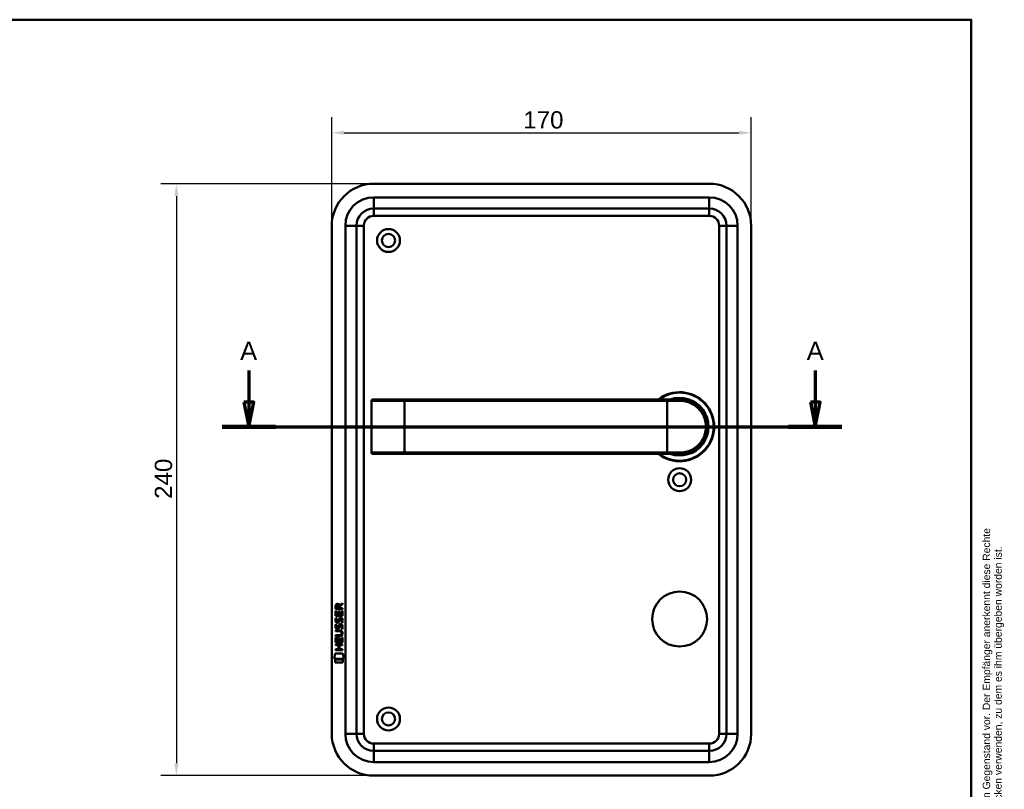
# Model space of a CAD drawing. Header units: millimetres. Extents: x 20 to 833, y 20 to 574.
# Tile 4 of 4: x 434 to 833, y 262 to 574. Entities that reach past the tile are written whole.
import ezdxf
from ezdxf.enums import TextEntityAlignment as Align

# ---------------------------------------------------------------- set-up
doc = ezdxf.new("R2010")
doc.units = ezdxf.units.MM
doc.header["$LTSCALE"] = 2
for name, color, linetype, lineweight in [('Bemaßungen(DIN)', 7, 'Continuous', 25), ('Schnittansichtslinien(DIN)', 7, 'Continuous', 70), ('Sichtbare Kanten(DIN)', 7, 'Continuous', 50), ('Sichtbare tangentiale Kanten(DIN)', 7, 'Continuous', 50), ('Skizziergeometrie(DIN)', 7, 'Continuous', 50), ('Skizzierlinie(DIN)', 7, 'Continuous', 25), ('Symbole(DIN)', 7, 'Continuous', 25)]:
    doc.layers.add(name, color=color, linetype=linetype, lineweight=lineweight)
doc.styles.add('Aktuell-DIN', font='arial.ttf')
doc.styles.add('Aktuell-DINGroßer Text', font='arial.ttf')
doc.styles.add('STANDARD-DIN~0', font='arial.ttf')
doc.styles.add('Textstil10', font='arial.ttf')
doc.styles.add('Textstil41', font='arial.ttf', dxfattribs={"width": 0.8})
doc.styles.add('Textstil83', font='arial.ttf', dxfattribs={"width": 0.8})
doc.dimstyles.new('CAD-LAN', dxfattribs={"dimscale": 2, "dimtxt": 3.5, "dimasz": 2.5, "dimexe": 3.175, "dimexo": 0, "dimgap": 0.8, "dimtad": 1, "dimrnd": 1e-08, "dimtxsty": 'STANDARD-DIN~0', "dimcen": 0.09, "dimdle": 10, "dimclrd": 250, "dimclre": 250, "dimclrt": 250, "dimadec": 0, "dimazin": 2, "dimtfac": 1, "dimtmove": 0, "dimatfit": 3, "dimfxl": 1, "dimtolj": 1, "dimtzin": 0, "dimlwd": 25, "dimlwe": 25, "dimarcsym": 0})

# ---------------------------------------------------------------- blocks, each defined once
blk = doc.blocks.new('Ränder Standardrahmen')
at = {"layer": 'Skizziergeometrie(DIN)', "flags": 128}
blk.add_lwpolyline([(10, 10), (10, 287), (410, 287), (410, 10), (10, 10)], dxfattribs=at)
blk = doc.blocks.new('Schriftfelder Heusser')
at = {"layer": 'Skizziergeometrie(DIN)'}
for p, q in [((101, 229.92), (101, 236.92)), ((101, 236.92), (291, 236.92)), ((111, 229.92), (111, 236.92)), ((123, 229.92), (123, 236.92)), ((232, 229.92), (232, 236.92)), ((256, 229.92), (256, 236.92)), ((291, 236.92), (291, 229.92)), ((101, 191.42), (101, 229.92)), ((101, 229.92), (291, 229.92)), ((111, 229.92), (111, 221.42)), ((123, 229.92), (123, 221.42)), ((232, 229.92), (232, 221.42)), ((256, 229.92), (256, 221.42)), ((291, 229.92), (291, 191.42)), ((101, 221.42), (291, 221.42)), ((150, 221.42), (150, 204.42)), ((198.85, 221.42), (198.85, 204.42)), ((216.35, 221.42), (216.35, 204.42)), ((238.35, 221.42), (238.35, 204.42)), ((278, 221.42), (278, 191.42)), ((278, 208.67), (291, 208.67)), ((101, 204.42), (291, 204.42)), ((142, 204.42), (142, 191.42)), ((236, 204.42), (236, 191.42)), ((278, 200.17), (291, 200.17)), ((291, 191.42), (101, 191.42))]:
    blk.add_line(p, q, dxfattribs=at)
at = {"layer": 'Skizzierlinie(DIN)'}
for p, q in [((113.5, 221.42), (113.5, 204.42)), ((118, 221.42), (118, 204.42)), ((162.35, 221.42), (162.35, 204.42)), ((166.85, 221.42), (166.85, 204.42)), ((113.5, 217.17), (150, 217.17)), ((162.35, 217.17), (278, 217.17)), ((113.5, 212.92), (150, 212.92)), ((162.35, 212.92), (278, 212.92)), ((113.5, 208.67), (150, 208.67)), ((162.35, 208.67), (278, 208.67))]:
    blk.add_line(p, q, dxfattribs=at)
for centre in [(115.75, 219.25), (164.6, 219.25), (115.75, 215.04), (164.6, 215.04), (115.75, 210.79), (164.6, 210.79), (115.75, 206.54), (164.6, 206.54)]:
    blk.add_circle(centre, 1.75, dxfattribs=at)
at = {"layer": 'Symbole(DIN)', "color": 7, "insert": (293.33, 191.7), "char_height": 1.5, "width": 182.3003, "attachment_point": 1, "rotation": 90, "line_spacing_factor": 0.944221, "style": 'Aktuell-DIN'}
blk.add_mtext('\\fArial|b0|i0;\\H1.5000;Die Schlossfabrik Heusser AG ist Eigentümerin dieses Dokumentes und behält sich alle Rechte an diesem und dem dargestellten Gegenstand vor. Der Empfänger anerkennt diese Rechte\\Pund wird das Dokument nicht ohne schriftliche Ermächtigung der Eigentümerin Dritten zugänglich machen oder zu anderen Zwecken verwenden, zu dem es ihm übergeben worden ist.\\P ', dxfattribs=at)
at = {"layer": 'Symbole(DIN)', "color": 179, "true_color": 0x262659, "style": 'Aktuell-DIN'}
for s, insert, char_height, attachment_point in [('Pos.', (106, 227), 2.489, 2), ('Menge', (117, 227), 2.489, 2), ('Benennung', (125.81, 225.38), 2.489, 4), ('B-Nummer', (234.74, 225.62), 2.489, 4), ('Material', (265.02, 225.62), 2.489, 5), ('\\fArial|b0|i0;a', (115.81, 219.53), 2, 5), ('\\fArial|b0|i0;e', (164.54, 219.53), 2, 5), ('\\fArial|b0|i0;Gezeichnet', (200.05, 219.23), 2, 4), ('\\fArial|b0|i0;b', (115.75, 215), 2, 5), ('\\fArial|b0|i0;f', (164.55, 215.06), 2, 5), ('\\fArial|b0|i0;Freigegeben', (199.92, 216), 2, 1), ('\\fArial|b0|i0;c', (115.75, 211.01), 2, 5), ('\\fArial|b0|i0;g', (164.63, 211.05), 2, 5), ('\\fArial|b0|i0;Projekt', (200, 211.98), 2, 1), ('\\fArial|b0|i0;d', (115.76, 206.55), 2, 5), ('\\fArial|b0|i0;h', (164.55, 206.57), 2, 5), ('\\fArial|b0|i0;CAD-Nr.', (200, 207.5), 2, 1), ('\\fArial|b0|i0;\\H2.0000;Massstab', (284.39, 206.37), 2, 5), ('\\fArial|b0|i0;\\H2.0000;Baugruppe', (143.1, 203.73), 2, 1), ('\\fArial|b0|i0;Zeichnungs-Nr.', (237, 203.5), 2, 1), ('\\fArial|b0|i0;\\H2.5000;4853 Murgenthal', (113.33, 192.46), 2.5, 7)]:
    blk.add_mtext(s, dxfattribs=dict(at, insert=insert, char_height=char_height, attachment_point=attachment_point))
at = {"layer": 'Symbole(DIN)', "color": 179, "true_color": 0x262659, "attachment_point": 5, "style": 'Aktuell-DIN'}
for s, insert, char_height, width in [('Änd.', (107.21, 213), 2.489, 12.3494), ('Änd.', (156.12, 212.76), 2.489, 12.3494), ('\\fArial|b0|i0;Änderung', (284.51, 202.33), 2, 12.1143)]:
    blk.add_mtext(s, dxfattribs=dict(at, insert=insert, char_height=char_height, width=width))
at = {"layer": 'Symbole(DIN)', "color": 7, "insert": (143.1, 196.62), "char_height": 4.5, "width": 90.18, "attachment_point": 4, "style": 'Aktuell-DIN'}
blk.add_mtext('\\fArial|b0|i0;\\W0.90;\\H4.5000;Heusser-Muschel Serie 3', dxfattribs=at)
at = {"layer": 'Symbole(DIN)', "color": 179, "true_color": 0x262659, "style": 'Textstil10'}
blk.add_attdef('ERSTELLUNGSDATUM_001', (217.26, 218.29), '', height=2, dxfattribs=at)
at = {"layer": 'Symbole(DIN)', "color": 179, "true_color": 0x262659}
for tag, height, style, p in [('AUTOR', 2.49, 'Aktuell-DIN', (240.03, 219.26)), ('KONTROLLDATUM', 2, 'Textstil10', (217.42, 215.04)), ('KONTROLLIERT_VON', 2, 'Textstil10', (239.98, 215.05))]:
    blk.add_attdef(tag, text='', height=height, dxfattribs=dict(at, style=style)).set_placement(p, align=Align.MIDDLE_LEFT)
at = {"layer": 'Symbole(DIN)', "color": 7, "style": 'Textstil83', "width": 0.8}
blk.add_attdef('Anfänglicher_Ansichtsmaßstab_001', (281.57, 213.34), '', height=2.3, dxfattribs=at)
at = {"layer": 'Symbole(DIN)', "color": 179, "true_color": 0x262659, "style": 'Textstil10'}
blk.add_attdef('PROJEKT', text='', height=2, dxfattribs=at).set_placement((217.77, 209.72), align=Align.BOTTOM_LEFT)
at = {"layer": 'Symbole(DIN)', "color": 7, "style": 'Textstil41', "width": 0.8}
blk.add_attdef('STATUS', text='', height=5, dxfattribs=at).set_placement((284.53, 195.86), align=Align.MIDDLE_CENTER)
blk = doc.blocks.new('*D22')
at = {"layer": 'Bemaßungen(DIN)', "color": 250, "linetype": 'Continuous', "lineweight": 25, "true_color": 0x3f3f3f, "transparency": 16777216}
for p, q in [((560.81, 490.46), (560.81, 534.48)), ((730.81, 490.46), (730.81, 534.48)), ((565.81, 528.13), (725.81, 528.13))]:
    blk.add_line(p, q, dxfattribs=at)
at = {"layer": 'Bemaßungen(DIN)', "color": 250, "linetype": 'Continuous', "true_color": 0x3f3f3f, "transparency": 16777216}
for points in [[(565.81, 528.96), (565.81, 527.3), (560.81, 528.13)], [(725.81, 528.96), (725.81, 527.3), (730.81, 528.13)]]:
    blk.add_solid(points, dxfattribs=at)
at = {"layer": 'Defpoints', "color": 0, "linetype": 'Continuous', "transparency": 16777216}
for p in [(730.81, 528.13), (560.81, 490.46), (730.81, 490.46)]:
    blk.add_point(p, dxfattribs=at)
at = {"layer": 'Bemaßungen(DIN)', "color": 250, "linetype": 'Continuous', "lineweight": 25, "true_color": 0x3f3f3f, "transparency": 16777216, "insert": (638.42, 536.88), "char_height": 7, "attachment_point": 1, "style": 'STANDARD-DIN~0'}
blk.add_mtext('\\A1;170', dxfattribs=at)
blk = doc.blocks.new('*D23')
at = {"layer": 'Bemaßungen(DIN)', "color": 250, "linetype": 'Continuous', "lineweight": 25, "true_color": 0x3f3f3f, "transparency": 16777216}
for p, q in [((577.81, 507.46), (491.46, 507.46)), ((497.81, 502.46), (497.81, 272.46)), ((577.81, 267.46), (491.46, 267.46))]:
    blk.add_line(p, q, dxfattribs=at)
at = {"layer": 'Bemaßungen(DIN)', "color": 250, "linetype": 'Continuous', "true_color": 0x3f3f3f, "transparency": 16777216}
for points in [[(496.98, 502.46), (498.65, 502.46), (497.81, 507.46)], [(496.98, 272.46), (498.65, 272.46), (497.81, 267.46)]]:
    blk.add_solid(points, dxfattribs=at)
at = {"layer": 'Defpoints', "color": 0, "linetype": 'Continuous', "transparency": 16777216}
for p in [(577.81, 507.46), (497.81, 267.46), (577.81, 267.46)]:
    blk.add_point(p, dxfattribs=at)
at = {"layer": 'Bemaßungen(DIN)', "color": 250, "linetype": 'Continuous', "lineweight": 25, "true_color": 0x3f3f3f, "transparency": 16777216, "insert": (489.06, 379.68), "char_height": 7, "attachment_point": 1, "rotation": 90, "style": 'STANDARD-DIN~0'}
blk.add_mtext('\\A1;240', dxfattribs=at)
blk = doc.blocks.new('2DTransSchnitt0')
at = {"layer": 'Schnittansichtslinien(DIN)', "linetype": 'Continuous'}
for p, q in [((263.58, 215.85), (263.58, 209.48)), ((378.4, 215.85), (378.4, 209.48)), ((262.58, 209.48), (263.58, 204.48)), ((264.58, 209.48), (262.58, 209.48)), ((263.58, 209.48), (263.58, 204.48)), ((263.58, 204.48), (264.58, 209.48)), ((377.4, 209.48), (378.4, 204.48)), ((379.4, 209.48), (377.4, 209.48)), ((378.4, 209.48), (378.4, 204.48)), ((378.4, 204.48), (379.4, 209.48)), ((258.18, 204.48), (383.81, 204.48))]:
    blk.add_line(p, q, dxfattribs=at)
at = {"layer": 'Schnittansichtslinien(DIN)', "linetype": 'Continuous', "lineweight": 140}
for p, q in [((258.18, 204.48), (268.98, 204.48)), ((373, 204.48), (383.81, 204.48))]:
    blk.add_line(p, q, dxfattribs=at)
at = {"layer": 'Schnittansichtslinien(DIN)', "linetype": 'Continuous', "flags": 128}
for points in [[(262.58, 209.48), (263.58, 204.48), (264.58, 209.48), (262.58, 209.48)], [(377.4, 209.48), (378.4, 204.48), (379.4, 209.48), (377.4, 209.48)]]:
    blk.add_lwpolyline(points, dxfattribs=at)
at = {"layer": 'Schnittansichtslinien(DIN)'}
for points in [[(262.58, 209.48), (263.58, 204.48), (264.58, 209.48), (262.58, 209.48)], [(377.4, 209.48), (378.4, 204.48), (379.4, 209.48), (377.4, 209.48)]]:
    blk.add_solid(points, dxfattribs=at)
at = {"layer": 'Schnittansichtslinien(DIN)', "char_height": 3.73, "attachment_point": 7, "style": 'Aktuell-DINGroßer Text'}
for insert in [(261.82, 217.98), (376.65, 217.98)]:
    blk.add_mtext('A', dxfattribs=dict(at, insert=insert))

msp = doc.modelspace()

# ---------------------------------------------------------------- linework, layer by layer
at = {"layer": 'Sichtbare Kanten(DIN)'}
for p, q in [((713.8121, 507.4609), (577.8121, 507.4609)), ((577.8121, 497.4609), (713.8121, 497.4609)), ((560.8121, 490.4609), (560.8121, 284.4609)), ((570.8121, 284.4609), (570.8121, 490.4609)), ((720.8121, 490.4609), (720.8121, 284.4609)), ((730.8121, 284.4609), (730.8121, 490.4609)), ((576.9185, 419.4609), (576.9185, 398.4609)), ((577.4185, 419.9609), (577.4379, 419.9609)), ((590.3121, 419.9609), (577.4379, 419.9609)), ((696.8121, 419.9609), (590.3121, 419.9609)), ((696.8121, 419.9609), (701.8121, 419.9609)), ((577.4379, 397.9609), (577.4185, 397.9609)), ((577.4379, 397.9609), (590.3121, 397.9609)), ((590.3121, 397.9609), (696.8121, 397.9609)), ((701.8121, 397.9609), (696.8121, 397.9609)), ((702.4288, 397.9782), (702.4288, 397.9784)), ((562.3267, 334.9475), (562.3289, 336.2609)), ((562.6772, 336.217), (562.6765, 335.3287)), ((562.6765, 335.3287), (563.6941, 335.3279)), ((563.6941, 335.3279), (563.6949, 336.2162)), ((563.9917, 336.577), (565.187, 337.3671)), ((564.0445, 336.1781), (564.0438, 335.3277)), ((564.0438, 335.3277), (565.1854, 335.3267)), ((565.1867, 336.933), (564.0445, 336.1781)), ((565.1854, 335.3267), (565.1851, 334.9452)), ((565.187, 337.3671), (565.1867, 336.933)), ((562.3245, 332.2172), (562.3261, 334.2215)), ((565.183, 332.2149), (562.3245, 332.2172)), ((562.3261, 334.2215), (562.6744, 334.2212)), ((565.1851, 334.9452), (562.3267, 334.9475)), ((562.4962, 331.4434), (562.8349, 331.3431)), ((562.6744, 334.2212), (562.6731, 332.594)), ((562.6731, 332.594), (563.5678, 332.5933)), ((563.5678, 332.5933), (563.5689, 334.0402)), ((563.5689, 334.0402), (563.9174, 334.0399)), ((563.9174, 334.0399), (563.9162, 332.593)), ((563.9162, 332.593), (564.8348, 332.5923)), ((564.8348, 332.5923), (564.8362, 334.2393)), ((564.8362, 334.2393), (565.1846, 334.239)), ((565.1846, 334.239), (565.183, 332.2149)), ((562.4942, 328.8969), (562.8329, 328.7965)), ((562.6906, 327.5653), (562.6978, 327.5479)), ((562.6926, 330.1118), (562.6998, 330.0945)), ((563.3744, 327.4675), (563.3852, 327.4843)), ((563.3764, 330.014), (563.3873, 330.0309)), ((564.4227, 328.5938), (564.411, 328.5938)), ((564.4248, 331.1403), (564.413, 331.1403)), ((562.3159, 321.4795), (562.3175, 323.4838)), ((562.3175, 323.4838), (562.6659, 323.4835)), ((562.3179, 324.0549), (562.3182, 324.432)), ((563.9637, 324.0535), (562.3179, 324.0549)), ((562.3182, 324.432), (563.9879, 324.4306)), ((562.3194, 325.9897), (562.3197, 326.3667)), ((563.9891, 325.9884), (562.3194, 325.9897)), ((562.3197, 326.3667), (563.9655, 326.3654)), ((562.6659, 323.4835), (562.6646, 321.8564)), ((563.5593, 321.8556), (563.5604, 323.3026)), ((563.5604, 323.3026), (563.9089, 323.3023)), ((563.9089, 323.3023), (563.9077, 321.8554)), ((564.8262, 321.8546), (564.8276, 323.5018)), ((564.8276, 323.5018), (565.176, 323.5015)), ((564.8692, 325.2033), (564.8691, 325.213)), ((565.176, 323.5015), (565.1744, 321.4773)), ((562.3136, 320.309), (562.3139, 320.6861)), ((563.5567, 320.308), (562.3136, 320.309)), ((562.3139, 320.6861), (565.1725, 320.6839)), ((565.1744, 321.4773), (562.3159, 321.4795)), ((562.6646, 321.8564), (563.5593, 321.8556)), ((563.5554, 318.7504), (563.5567, 320.308)), ((563.9077, 321.8554), (564.8262, 321.8546)), ((563.913, 320.3078), (563.9118, 318.7501)), ((565.1722, 320.3068), (563.913, 320.3078)), ((565.1725, 320.6839), (565.1722, 320.3068)), ((561.781, 314.7973), (562.24, 316.9301)), ((562.24, 316.9301), (565.2462, 316.9277)), ((562.3121, 318.3744), (562.3124, 318.7514)), ((565.1707, 318.3721), (562.3121, 318.3744)), ((562.3124, 318.7514), (563.5554, 318.7504)), ((563.9118, 318.7501), (565.171, 318.7491)), ((565.171, 318.7491), (565.1707, 318.3721)), ((565.2462, 316.9277), (565.6961, 314.7941)), ((565.6961, 314.7941), (561.781, 314.7973)), ((562.2395, 313.3694), (562.2404, 314.5114)), ((565.2365, 313.3671), (562.2395, 313.3694)), ((562.2404, 314.5114), (565.2374, 314.509)), ((565.2374, 314.509), (565.2365, 313.3671)), ((713.8121, 277.4609), (577.8121, 277.4609)), ((577.8121, 267.4609), (713.8121, 267.4609))]:
    msp.add_line(p, q, dxfattribs=at)
for centre, radius in [((583.8121, 484.4609), 4.65), ((583.8121, 484.4609), 2.65), ((701.8121, 387.4609), 4.65), ((701.8121, 387.4609), 2.65), ((701.8121, 330.9609), 11.15), ((583.8121, 290.4609), 4.65), ((583.8121, 290.4609), 2.65)]:
    msp.add_circle(centre, radius, dxfattribs=at)
for centre, radius, start, end in [((577.8121, 490.4609), 17, 90, 180), ((713.8121, 490.4609), 17, 0, 90), ((577.8121, 490.4609), 7, 90, 180), ((713.8121, 490.4609), 7, 0, 90), ((577.4185, 419.4609), 0.5, 90, 180), ((701.8121, 408.9609), 14, 231.786789, 128.213211), ((701.8121, 408.9609), 13.8, 232.854196, 127.145804), ((701.8121, 408.9609), 11.7, 250.080283, 109.919717), ((701.8121, 408.9609), 11.6, 251.491372, 108.508628), ((701.8121, 408.9609), 11.5, 253.042574, 106.957426), ((701.8121, 408.9609), 11.3, 256.768028, 103.231972), ((714.1821, 396.3129), 8.7248, 160.124156, 160.126477), ((577.4185, 398.4609), 0.5, 180, 270), ((704.0438, 398.9029), 0.85, 246.152499, 246.319428), ((704.0438, 398.9029), 0.85, 318.700937, 318.909525), ((714.1821, 396.3129), 8.7248, 164.071111, 164.080134), ((577.8121, 284.4609), 17, 180, 270), ((577.8121, 284.4609), 7, 180, 270), ((713.8121, 284.4609), 7, 270, 0), ((713.8121, 284.4609), 17, 270, 0)]:
    msp.add_arc(centre, radius, start, end, dxfattribs=at)
for centre, major_axis, ratio, start_param, end_param in [((563.8559, 335.4442), (0.9765, -1.2741), 0.51804149, 2.7627686, 3.73551306), ((562.463, 335.3634), (1.2419, 1.6396), 0.59949376, 5.87816498, 6.70897252), ((564.0424, 330.9227), (1.192, 3.5398), 0.22151613, 2.82630526, 2.88544623), ((563.9586, 333.2224), (1.1034, 3.2961), 0.23129477, 2.81246194, 2.87342131), ((563.4436, 328.3679), (0.5826, 1.0124), 0.54160498, 2.75690927, 3.21474058), ((563.4379, 330.9057), (0.5741, 1.0041), 0.54384094, 2.75343041, 3.21372411), ((563.316, 327.492), (0.0982, 0.1394), 0.36417158, 4.48449266, 4.7925708), ((563.318, 330.0385), (0.0982, 0.1394), 0.36417157, 4.48449266, 4.7925708), ((563.7643, 326.9091), (0.838, 1.6403), 0.45945215, 5.97601121, 6.497704), ((563.7651, 329.4535), (0.8393, 1.6425), 0.45910241, 5.97618772, 6.49757551), ((560.1483, 328.7357), (4.8083, -4.3226), 0.37420137, 5.88811297, 6.60645232), ((560.1443, 321.6915), (4.8136, 4.3126), 0.37426609, 5.95992819, 6.67839211), ((541.436, 345.0401), (23.2662, -20.361), 0.13713392, 6.12750203, 6.40243503)]:
    msp.add_ellipse(centre, major_axis=major_axis, ratio=ratio, start_param=start_param, end_param=end_param, dxfattribs=at)
for points, knots in [([(701.8121, 397.9609), (703.469, 397.9609), (705.1117, 398.3408), (706.5847, 399.0501), (708.0576, 399.7594), (709.3616, 400.7948), (710.3869, 402.0708), (711.4122, 403.3468), (712.1554, 404.8652), (712.5295, 406.4835), (712.9036, 408.1018), (712.9033, 409.8219), (712.5292, 411.4393), (712.1552, 413.0567), (711.4126, 414.5743), (710.3874, 415.8503), (709.3622, 417.1264), (708.0581, 418.162), (706.5851, 418.8714), (705.1121, 419.5808), (703.469, 419.9609), (701.8121, 419.9609)], [-3.34328141, -3.34328141, -3.34328141, -3.34328141, -2.86566978, -2.86566978, -2.86566978, -2.38805815, -2.38805815, -2.38805815, -1.91044652, -1.91044652, -1.91044652, -1.43283489, -1.43283489, -1.43283489, -0.95522326, -0.95522326, -0.95522326, -0.47761163, -0.47761163, -0.47761163, 0, 0, 0, 0]), ([(564.8691, 325.213), (564.8691, 325.2596), (564.8667, 325.3066), (564.8505, 325.4419), (564.8281, 325.5295), (564.7536, 325.6801), (564.7073, 325.7416), (564.5873, 325.8473), (564.5164, 325.8874), (564.2994, 325.9708), (564.1398, 325.9882), (563.9891, 325.9884)], [-0.133946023, -0.133946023, -0.133946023, -0.133946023, -0.119961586, -0.119961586, -0.09310912, -0.09310912, -0.069646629, -0.069646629, -0.045196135, -0.045196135, 0, 0, 0, 0])]:
    msp.add_open_spline(points, degree=3, knots=knots, dxfattribs=at)
for points in [[(562.3289, 336.2609), (562.343, 336.7025), (562.575, 337.1646), (563.188, 337.1641)], [(563.6949, 336.2162), (563.6951, 336.4892), (563.6081, 336.8147), (563.1927, 336.815)], [(562.2951, 330.7672), (562.3129, 330.9064), (562.3543, 331.1133), (562.4252, 331.2865)], [(562.4252, 331.2865), (562.4447, 331.3359), (562.4962, 331.4433), (562.4962, 331.4434)], [(562.8349, 331.3431), (562.8348, 331.343), (562.7149, 331.0164), (562.6799, 330.8786)], [(563.5679, 330.5492), (563.652, 330.917), (563.7542, 331.1283), (563.8952, 331.2958)], [(563.8952, 331.2958), (563.9882, 331.4062), (564.1185, 331.4784), (564.2982, 331.5024)], [(564.2982, 331.5024), (564.5855, 331.5408), (564.8683, 331.4405), (565.0619, 331.1241)], [(562.3706, 327.4184), (562.28, 327.6591), (562.2512, 327.8924), (562.2931, 328.2206)], [(562.3726, 329.9649), (562.2821, 330.2057), (562.2532, 330.4389), (562.2951, 330.7672)], [(562.2931, 328.2206), (562.3109, 328.3598), (562.3523, 328.5667), (562.4232, 328.7399)], [(562.9299, 326.9577), (562.7065, 326.9906), (562.4769, 327.136), (562.3706, 327.4184)], [(562.932, 329.5043), (562.7086, 329.5372), (562.4789, 329.6826), (562.3726, 329.9649)], [(562.4232, 328.7399), (562.4427, 328.7894), (562.4941, 328.8968), (562.4942, 328.8969)], [(562.6779, 328.332), (562.6138, 328.0795), (562.6076, 327.8552), (562.666, 327.6392)], [(562.6799, 330.8786), (562.6159, 330.6261), (562.6096, 330.4018), (562.668, 330.1858)], [(562.8329, 328.7965), (562.8328, 328.7964), (562.7129, 328.4699), (562.6779, 328.332)], [(562.9026, 327.3352), (563.0495, 327.2753), (563.2379, 327.3111), (563.3432, 327.4257)], [(562.9046, 329.8817), (563.0516, 329.8219), (563.24, 329.8576), (563.3453, 329.9722)], [(563.0866, 329.4915), (562.986, 329.4928), (562.965, 329.4994), (562.932, 329.5043)], [(563.7125, 327.3095), (563.5971, 327.0997), (563.4021, 326.9409), (563.0846, 326.945)], [(563.7145, 329.856), (563.5992, 329.6462), (563.4041, 329.4875), (563.0866, 329.4915)], [(563.3852, 327.4843), (563.4539, 327.5939), (563.5109, 327.7574), (563.5659, 328.0027)], [(563.3873, 330.0309), (563.456, 330.1405), (563.5129, 330.304), (563.5679, 330.5492)], [(563.5659, 328.0027), (563.6499, 328.3705), (563.7522, 328.5818), (563.8932, 328.7492)], [(563.9052, 327.8522), (563.8507, 327.6123), (563.7883, 327.4474), (563.7125, 327.3095)], [(563.9072, 330.3988), (563.8528, 330.1589), (563.7904, 329.9939), (563.7145, 329.856)], [(563.8932, 328.7492), (563.9862, 328.8596), (564.1165, 328.9318), (564.2961, 328.9559)], [(563.9539, 328.0509), (563.9462, 328.0208), (563.906, 327.8546), (563.9052, 327.8522)], [(563.9559, 330.5974), (563.9482, 330.5673), (563.908, 330.4012), (563.9072, 330.3988)], [(564.1399, 328.4759), (564.0692, 328.3872), (564.0086, 328.2491), (563.9539, 328.0509)], [(564.1419, 331.0224), (564.0712, 330.9338), (564.0106, 330.7956), (563.9559, 330.5974)], [(564.411, 328.5938), (564.2893, 328.5939), (564.2141, 328.5611), (564.1399, 328.4759)], [(564.413, 331.1403), (564.2913, 331.1404), (564.2161, 331.1077), (564.1419, 331.0224)], [(564.2961, 328.9559), (564.5835, 328.9942), (564.8663, 328.894), (565.0599, 328.5775)], [(564.6148, 327.0111), (564.6148, 327.0111), (564.7696, 327.2651), (564.8286, 327.5497)], [(564.6168, 329.5576), (564.6169, 329.5577), (564.7716, 329.8116), (564.8306, 330.0963)], [(564.9855, 329.4708), (564.9651, 329.4755), (564.6169, 329.5576), (564.6168, 329.5576)], [(564.8286, 327.5497), (564.8975, 327.8829), (564.8972, 328.1589), (564.791, 328.3562)], [(564.8306, 330.0963), (564.8996, 330.4294), (564.8992, 330.7054), (564.793, 330.9027)], [(565.2082, 327.6427), (565.1783, 327.3116), (565.0203, 326.9819), (564.9835, 326.9243)], [(565.2102, 330.1892), (565.1803, 329.8581), (565.0223, 329.5285), (564.9855, 329.4708)], [(565.0599, 328.5775), (565.17, 328.3969), (565.2237, 328.1779), (565.2235, 327.9082)], [(565.0619, 331.1241), (565.172, 330.9434), (565.2258, 330.7245), (565.2255, 330.4547)], [(565.2235, 327.9082), (565.2234, 327.8233), (565.2167, 327.7376), (565.2082, 327.6427)], [(565.2255, 330.4547), (565.2255, 330.3699), (565.2188, 330.2841), (565.2102, 330.1892)], [(563.0846, 326.945), (562.9839, 326.9463), (562.963, 326.9529), (562.9299, 326.9577)], [(564.9835, 326.9243), (564.9631, 326.929), (564.6149, 327.011), (564.6148, 327.0111)]]:
    msp.add_open_spline(points, degree=3, dxfattribs=at)
at = {"layer": 'Sichtbare tangentiale Kanten(DIN)'}
for p, q in [((713.8121, 501.9609), (577.8121, 501.9609)), ((577.8121, 501.9609), (577.8121, 497.4609)), ((713.8121, 501.9609), (713.8121, 497.4609)), ((577.8121, 494.4609), (577.8121, 497.4609)), ((713.8121, 494.4609), (713.8121, 497.4609)), ((577.8121, 494.4609), (713.8121, 494.4609)), ((566.3121, 490.4609), (570.8121, 490.4609)), ((566.3121, 490.4609), (566.3121, 284.4609)), ((573.8121, 490.4609), (570.8121, 490.4609)), ((573.8121, 284.4609), (573.8121, 490.4609)), ((717.8121, 490.4609), (720.8121, 490.4609)), ((717.8121, 490.4609), (717.8121, 284.4609)), ((725.3121, 490.4609), (720.8121, 490.4609)), ((725.3121, 284.4609), (725.3121, 490.4609)), ((576.9573, 419.4609), (576.9185, 419.4609)), ((576.9573, 398.4609), (576.9573, 419.4609)), ((576.9573, 419.4609), (590.3121, 419.4609)), ((590.3121, 419.9609), (590.3121, 419.4609)), ((590.3121, 419.4609), (696.8121, 419.4609)), ((590.3121, 419.4609), (590.3121, 398.4609)), ((696.8121, 419.9609), (696.8121, 419.4609)), ((696.8121, 419.4609), (696.8121, 398.4609)), ((701.8693, 419.4609), (696.8121, 419.4609)), ((576.9185, 398.4609), (576.9573, 398.4609)), ((590.3121, 398.4609), (576.9573, 398.4609)), ((696.8121, 398.4609), (590.3121, 398.4609)), ((590.3121, 397.9609), (590.3121, 398.4609)), ((696.8121, 398.4609), (701.8693, 398.4609)), ((696.8121, 397.9609), (696.8121, 398.4609)), ((570.8121, 284.4609), (566.3121, 284.4609)), ((570.8121, 284.4609), (573.8121, 284.4609)), ((720.8121, 284.4609), (717.8121, 284.4609)), ((720.8121, 284.4609), (725.3121, 284.4609)), ((713.8121, 280.4609), (577.8121, 280.4609)), ((577.8121, 277.4609), (577.8121, 280.4609)), ((713.8121, 277.4609), (713.8121, 280.4609)), ((577.8121, 277.4609), (577.8121, 272.9609)), ((713.8121, 277.4609), (713.8121, 272.9609)), ((577.8121, 272.9609), (713.8121, 272.9609))]:
    msp.add_line(p, q, dxfattribs=at)
for centre, radius, start, end in [((577.8121, 490.4609), 11.5, 90, 180), ((713.8121, 490.4609), 11.5, 0, 90), ((577.8121, 490.4609), 4, 90, 180), ((713.8121, 490.4609), 4, 0, 90), ((577.8121, 284.4609), 11.5, 180, 270), ((577.8121, 284.4609), 4, 180, 270), ((713.8121, 284.4609), 4, 270, 0), ((713.8121, 284.4609), 11.5, 270, 0)]:
    msp.add_arc(centre, radius, start, end, dxfattribs=at)
for centre, major_axis, ratio, start_param, end_param in [((577.4379, 419.4609), (0, 0.5), 0.9612617, 0, 1.57079633), ((701.8121, 419.4609), (0, 0.5), 0.11450382, 4.71238898, 6.28318531), ((577.4379, 398.4609), (0, -0.5), 0.9612617, 4.71238898, 6.28318531), ((701.8121, 398.4609), (0, -0.5), 0.11450382, 0, 1.57079633)]:
    msp.add_ellipse(centre, major_axis=major_axis, ratio=ratio, start_param=start_param, end_param=end_param, dxfattribs=at)
msp.add_open_spline([(701.8693, 419.4609), (703.469, 419.4609), (705.0551, 419.0969), (706.4774, 418.4206), (707.8998, 417.7442), (709.1591, 416.7554), (710.1487, 415.5373), (711.1384, 414.3191), (711.8594, 412.8716), (712.2188, 411.3271), (712.5782, 409.7826), (712.577, 408.1411), (712.217, 406.5961), (711.8571, 405.051), (711.1373, 403.6024), (710.1481, 402.3839), (709.1589, 401.1655), (707.8993, 400.1771), (706.477, 399.501), (705.0547, 398.8248), (703.469, 398.4609), (701.8693, 398.4609)], degree=3, knots=[0, 0, 0, 0, 0.47761163, 0.47761163, 0.47761163, 0.95522326, 0.95522326, 0.95522326, 1.43283489, 1.43283489, 1.43283489, 1.91044652, 1.91044652, 1.91044652, 2.38805815, 2.38805815, 2.38805815, 2.86566978, 2.86566978, 2.86566978, 3.34328141, 3.34328141, 3.34328141, 3.34328141], dxfattribs=at)

# ---------------------------------------------------------------- block references
at = {"xscale": 2, "yscale": 2, "zscale": 2}
msp.add_blockref('Ränder Standardrahmen', (0, 0), dxfattribs=at)
msp.add_blockref('Schriftfelder Heusser', (238, -362.8333), dxfattribs=at).add_auto_attribs({'ERSTELLUNGSDATUM_001': '23.12.2020', 'Anfänglicher_Ansichtsmaßstab_001': '1 : 2'})
at = {"layer": 'Schnittansichtslinien(DIN)', "xscale": 2, "yscale": 2, "zscale": 2}
msp.add_blockref('2DTransSchnitt0', (0, 0), dxfattribs=at)

# ---------------------------------------------------------------- dimensions: what is measured, and where the dimension line sits
at = {"layer": 'Bemaßungen(DIN)', "color": 250, "linetype": 'Continuous', "lineweight": 25, "true_color": 0x3f3f3f}
for base, p1, p2, angle, picture, middle in [((730.8121, 528.1304), (560.8121, 490.4609), (730.8121, 490.4609), 180, '*D22', (645.8121, 528.1304)), ((497.8121, 267.4609), (577.8121, 507.4609), (577.8121, 267.4609), 90, '*D23', (497.8121, 387.4609))]:
    dim = msp.add_linear_dim(base=base, p1=p1, p2=p2, angle=angle, dimstyle='CAD-LAN', override={"dimgap": 0.8, "dimdec": 2, "dimtol": 0, "dimlim": 0, "dimtp": 0, "dimtm": 0, "dimtdec": 2, "dimtofl": 0, "dimatfit": 1}, dxfattribs=at)
    dim.commit()
    dim.dimension.update_dxf_attribs({"geometry": picture, "text_midpoint": middle, "dimtype": 160})

doc.saveas('drawing.dxf')
